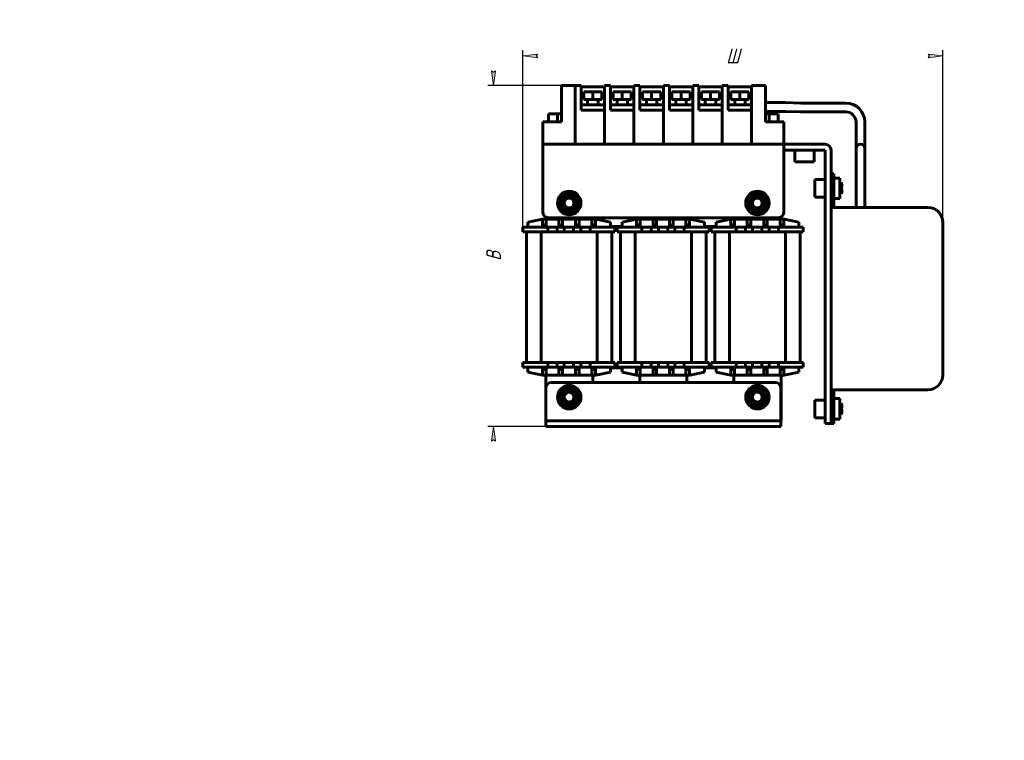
# Model space of a CAD drawing. Header units: millimetres. Extents: x 0 to 594, y 0 to 420.
# Tile 1 of 3: x 0 to 335, y 0 to 245. Entities that reach past the tile are written whole.
import ezdxf

# ---------------------------------------------------------------- set-up
doc = ezdxf.new("R2010")
doc.units = ezdxf.units.MM
doc.linetypes.add('K5LT_BASIC', pattern=[0])
doc.linetypes.add('K5LT_THIN', pattern=[0])
doc.layers.add('Системный слой', color=7, linetype='Continuous')
doc.styles.add('KDIMTEXTSTYLE', font='GOST_AU.SHX', dxfattribs={"width": 0.96, "oblique": 15, "height": 5})
doc.dimstyles.new('KDIMSTYLE (1.00)', dxfattribs={"dimtxt": 5, "dimasz": 1, "dimexe": 2, "dimexo": 0, "dimgap": 1, "dimtad": 1, "dimtxsty": 'KDIMTEXTSTYLE', "dimsah": 1, "dimcen": 0, "dimdle": 1, "dimadec": 0, "dimazin": 0, "dimtfac": 0.667, "dimtmove": 0, "dimatfit": 3, "dimfxl": 1, "dimtvp": 1, "dimtolj": 1, "dimtzin": 0, "dimarcsym": 0})

# ---------------------------------------------------------------- blocks, each defined once
blk = doc.blocks.new('U0')
at = {"layer": 'Системный слой', "color": 150, "linetype": 'K5LT_BASIC', "lineweight": 60, "true_color": 0x0080ff}
for p, q in [((275.82, 185.68), (275.82, 200.68)), ((275.82, 109.68), (275.82, 114.68))]:
    blk.add_line(p, q, dxfattribs=at)
blk = doc.blocks.new('U1')
at = {"layer": 'Системный слой', "color": 150, "linetype": 'K5LT_BASIC', "lineweight": 60, "true_color": 0x0080ff}
for start, end in [(130.46, 169.54), (70.46, 109.54), (10.46, 49.54), (190.46, 229.54), (310.46, 349.54), (250.46, 270), (280.8018, 289.54)]:
    blk.add_arc((186.82, 116.68), 3.18, start, end, dxfattribs=at)
blk = doc.blocks.new('U2')
at = {"layer": 'Системный слой', "color": 150, "linetype": 'K5LT_BASIC', "lineweight": 60, "true_color": 0x0080ff}
for start, end in [(270, 90.4484), (269.5516, 270)]:
    blk.add_arc((186.82, 116.68), 2, start, end, dxfattribs=at)
blk = doc.blocks.new('U3')
at = {"layer": 'Системный слой', "color": 150, "linetype": 'K5LT_BASIC', "lineweight": 60, "true_color": 0x0080ff}
for start, end in [(130.46, 169.54), (70.46, 109.54), (10.46, 49.54), (190.46, 229.54), (310.46, 349.54), (250.46, 270), (280.8018, 289.54)]:
    blk.add_arc((186.82, 182.68), 3.18, start, end, dxfattribs=at)
blk = doc.blocks.new('U4')
at = {"layer": 'Системный слой', "color": 150, "linetype": 'K5LT_BASIC', "lineweight": 60, "true_color": 0x0080ff}
for start, end in [(270, 90.4484), (269.5516, 270)]:
    blk.add_arc((186.82, 182.68), 2, start, end, dxfattribs=at)
blk = doc.blocks.new('U5')
at = {"layer": 'Системный слой', "color": 150, "linetype": 'K5LT_BASIC', "lineweight": 60, "true_color": 0x0080ff}
for start, end in [(130.46, 169.54), (70.46, 109.54), (10.46, 49.54), (190.46, 229.54), (310.46, 349.54), (250.46, 270), (280.8018, 289.54)]:
    blk.add_arc((250.82, 116.68), 3.18, start, end, dxfattribs=at)
blk = doc.blocks.new('U6')
at = {"layer": 'Системный слой', "color": 150, "linetype": 'K5LT_BASIC', "lineweight": 60, "true_color": 0x0080ff}
for start, end in [(270, 90.4484), (269.5516, 270)]:
    blk.add_arc((250.82, 116.68), 2, start, end, dxfattribs=at)
blk = doc.blocks.new('U7')
at = {"layer": 'Системный слой', "color": 150, "linetype": 'K5LT_BASIC', "lineweight": 60, "true_color": 0x0080ff}
for start, end in [(130.46, 169.54), (70.46, 109.54), (10.46, 49.54), (190.46, 229.54), (310.46, 349.54), (250.46, 270), (280.8018, 289.54)]:
    blk.add_arc((250.82, 182.68), 3.18, start, end, dxfattribs=at)
blk = doc.blocks.new('U8')
at = {"layer": 'Системный слой', "color": 150, "linetype": 'K5LT_BASIC', "lineweight": 60, "true_color": 0x0080ff}
for start, end in [(270, 90.4484), (269.5516, 270)]:
    blk.add_arc((250.82, 182.68), 2, start, end, dxfattribs=at)
blk = doc.blocks.new('U9')
at = {"layer": 'Системный слой', "color": 150, "linetype": 'K5LT_BASIC', "lineweight": 60, "true_color": 0x0080ff}
for p, q in [((258.82, 177.94), (258.82, 177.23)), ((258.82, 124.13), (258.82, 108.68))]:
    blk.add_line(p, q, dxfattribs=at)
blk = doc.blocks.new('U10')
at = {"layer": 'Системный слой', "color": 150, "linetype": 'K5LT_BASIC', "lineweight": 60, "true_color": 0x0080ff}
for p, q in [((242.82, 177.23), (242.82, 177.68)), ((242.82, 121.68), (242.82, 124.13))]:
    blk.add_line(p, q, dxfattribs=at)
blk = doc.blocks.new('U11')
at = {"layer": 'Системный слой', "color": 150, "linetype": 'K5LT_BASIC', "lineweight": 60, "true_color": 0x0080ff}
for p, q in [((210.82, 177.23), (210.82, 177.68)), ((210.82, 121.68), (210.82, 124.13))]:
    blk.add_line(p, q, dxfattribs=at)
blk = doc.blocks.new('U12')
at = {"layer": 'Системный слой', "color": 150, "linetype": 'K5LT_BASIC', "lineweight": 60, "true_color": 0x0080ff}
for p, q in [((226.82, 177.68), (226.82, 177.23)), ((226.82, 124.13), (226.82, 121.68))]:
    blk.add_line(p, q, dxfattribs=at)
blk = doc.blocks.new('U13')
at = {"layer": 'Системный слой', "color": 150, "linetype": 'K5LT_BASIC', "lineweight": 60, "true_color": 0x0080ff}
for p, q in [((194.82, 177.68), (194.82, 177.23)), ((194.82, 124.13), (194.82, 121.68))]:
    blk.add_line(p, q, dxfattribs=at)
blk = doc.blocks.new('U14')
at = {"layer": 'Системный слой', "color": 150, "linetype": 'K5LT_BASIC', "lineweight": 60, "true_color": 0x0080ff}
for p, q in [((178.82, 177.23), (178.82, 177.94)), ((178.82, 119.71), (178.82, 124.13))]:
    blk.add_line(p, q, dxfattribs=at)
blk = doc.blocks.new('U15')
at = {"layer": 'Системный слой', "color": 150, "linetype": 'K5LT_BASIC', "lineweight": 60, "true_color": 0x0080ff}
for p, q in [((179.55, 128.43), (182.72, 128.43)), ((185.15, 128.43), (188.33, 128.43)), ((190.76, 128.43), (193.93, 128.43))]:
    blk.add_line(p, q, dxfattribs=at)
blk = doc.blocks.new('U16')
at = {"layer": 'Системный слой', "color": 150, "linetype": 'K5LT_BASIC', "lineweight": 60, "true_color": 0x0080ff}
for p, q in [((179.55, 172.93), (182.72, 172.93)), ((185.15, 172.93), (188.33, 172.93)), ((190.76, 172.93), (193.93, 172.93))]:
    blk.add_line(p, q, dxfattribs=at)
blk = doc.blocks.new('U17')
at = {"layer": 'Системный слой', "color": 150, "linetype": 'K5LT_BASIC', "lineweight": 60, "true_color": 0x0080ff}
for p, q in [((243.55, 128.43), (246.72, 128.43)), ((249.15, 128.43), (252.33, 128.43)), ((254.76, 128.43), (257.93, 128.43))]:
    blk.add_line(p, q, dxfattribs=at)
blk = doc.blocks.new('U18')
at = {"layer": 'Системный слой', "color": 150, "linetype": 'K5LT_BASIC', "lineweight": 60, "true_color": 0x0080ff}
for p, q in [((243.55, 172.93), (246.72, 172.93)), ((249.15, 172.93), (252.33, 172.93)), ((254.76, 172.93), (257.93, 172.93))]:
    blk.add_line(p, q, dxfattribs=at)
blk = doc.blocks.new('U19')
at = {"layer": 'Системный слой', "color": 150, "linetype": 'K5LT_BASIC', "lineweight": 60, "true_color": 0x0080ff}
for p, q in [((211.55, 128.43), (214.72, 128.43)), ((217.15, 128.43), (220.33, 128.43)), ((222.76, 128.43), (225.93, 128.43))]:
    blk.add_line(p, q, dxfattribs=at)
blk = doc.blocks.new('U20')
at = {"layer": 'Системный слой', "color": 150, "linetype": 'K5LT_BASIC', "lineweight": 60, "true_color": 0x0080ff}
for p, q in [((211.55, 172.93), (214.72, 172.93)), ((217.15, 172.93), (220.33, 172.93)), ((222.76, 172.93), (225.93, 172.93))]:
    blk.add_line(p, q, dxfattribs=at)
blk = doc.blocks.new('U21')
at = {"layer": 'Системный слой', "color": 150, "linetype": 'K5LT_BASIC', "lineweight": 60, "true_color": 0x0080ff}
for p, q in [((257.98, 213.83), (257.91, 213.83)), ((258.04, 213.83), (257.98, 213.83)), ((258.1, 213.83), (258.04, 213.83))]:
    blk.add_line(p, q, dxfattribs=at)
blk = doc.blocks.new('KDIMARROW_01')
at = {"layer": 'Системный слой'}
blk.add_hatch(color=0, dxfattribs=at).paths.add_polyline_path([(-5, -0.66), (0, 0), (-5, 0.66), (-4.5, 0)])
at = {"layer": 'Системный слой', "color": 0, "linetype": 'K5LT_THIN', "lineweight": 18}
for p, q in [((-4.5, 0), (-5, 0.66)), ((-5, 0.66), (0, 0)), ((0, 0), (-5, -0.66)), ((-5, -0.66), (-4.5, 0)), ((0, 0), (-1, 0))]:
    blk.add_line(p, q, dxfattribs=at)

msp = doc.modelspace()

# ---------------------------------------------------------------- linework, layer by layer
at = {"layer": 'Системный слой', "color": 150, "linetype": 'K5LT_BASIC', "lineweight": 60, "true_color": 0x0080ff}
for p, q in [((184.139, 222.676), (188.816, 222.676)), ((184.139, 210.323), (184.139, 222.676)), ((188.816, 202.676), (188.816, 222.676)), ((190.875, 222.676), (188.816, 222.676)), ((188.816, 202.676), (188.816, 222.676)), ((190.875, 222.676), (190.875, 214.293)), ((190.875, 222.235), (198.816, 222.235)), ((198.816, 202.676), (198.816, 222.676)), ((200.875, 222.676), (198.816, 222.676)), ((200.875, 222.676), (200.875, 214.293)), ((200.875, 222.235), (208.816, 222.235)), ((208.816, 202.676), (208.816, 222.676)), ((210.875, 222.676), (208.816, 222.676)), ((210.875, 222.676), (210.875, 214.293)), ((210.875, 222.235), (218.816, 222.235)), ((218.816, 202.676), (218.816, 222.676)), ((220.875, 222.676), (218.816, 222.676)), ((220.875, 222.676), (220.875, 214.293)), ((220.875, 222.235), (228.816, 222.235)), ((230.875, 222.676), (228.816, 222.676)), ((228.816, 202.676), (228.816, 222.676)), ((230.875, 222.676), (230.875, 214.293)), ((230.875, 222.235), (238.816, 222.235)), ((240.875, 222.676), (238.816, 222.676)), ((238.816, 202.676), (238.816, 222.676)), ((240.875, 222.676), (240.875, 214.293)), ((240.875, 222.235), (248.817, 222.235)), ((248.817, 222.676), (253.493, 222.676)), ((248.817, 222.676), (248.817, 202.676)), ((253.493, 210.323), (253.493, 222.676)), ((191.758, 220.47), (194.846, 220.47)), ((191.758, 217.823), (191.758, 220.47)), ((191.758, 217.823), (194.846, 217.823)), ((193.081, 216.058), (193.081, 217.823)), ((194.846, 217.823), (194.846, 220.47)), ((194.846, 220.47), (197.934, 220.47)), ((194.846, 217.823), (197.934, 217.823)), ((196.611, 216.058), (196.611, 217.823)), ((197.934, 220.47), (197.934, 217.823)), ((201.758, 220.47), (204.846, 220.47)), ((201.758, 217.823), (201.758, 220.47)), ((201.758, 217.823), (204.846, 217.823)), ((203.081, 216.058), (203.081, 217.823)), ((204.846, 220.47), (207.934, 220.47)), ((204.846, 217.823), (204.846, 220.47)), ((204.846, 217.823), (207.934, 217.823)), ((206.611, 216.058), (206.611, 217.823)), ((207.934, 220.47), (207.934, 217.823)), ((211.758, 217.823), (211.758, 220.47)), ((211.758, 220.47), (214.846, 220.47)), ((211.758, 217.823), (214.846, 217.823)), ((213.081, 216.058), (213.081, 217.823)), ((214.846, 220.47), (217.934, 220.47)), ((214.846, 217.823), (214.846, 220.47)), ((214.846, 217.823), (217.934, 217.823)), ((216.611, 216.058), (216.611, 217.823)), ((217.934, 220.47), (217.934, 217.823)), ((221.758, 217.823), (221.758, 220.47)), ((221.758, 220.47), (224.846, 220.47)), ((221.758, 217.823), (224.846, 217.823)), ((223.081, 216.058), (223.081, 217.823)), ((224.846, 217.823), (224.846, 220.47)), ((224.846, 220.47), (227.934, 220.47)), ((224.846, 217.823), (227.934, 217.823)), ((226.611, 216.058), (226.611, 217.823)), ((227.934, 220.47), (227.934, 217.823)), ((231.758, 220.47), (234.846, 220.47)), ((231.758, 217.823), (231.758, 220.47)), ((231.758, 217.823), (234.846, 217.823)), ((233.081, 216.058), (233.081, 217.823)), ((234.846, 217.823), (234.846, 220.47)), ((234.846, 220.47), (237.934, 220.47)), ((234.846, 217.823), (237.934, 217.823)), ((236.611, 216.058), (236.611, 217.823)), ((237.934, 220.47), (237.934, 217.823)), ((241.758, 217.823), (241.758, 220.47)), ((241.758, 220.47), (244.846, 220.47)), ((241.758, 217.823), (244.846, 217.823)), ((243.081, 216.058), (243.081, 217.823)), ((244.846, 217.823), (244.846, 220.47)), ((244.846, 220.47), (247.934, 220.47)), ((244.846, 217.823), (247.934, 217.823)), ((246.611, 216.058), (246.611, 217.823)), ((247.934, 220.47), (247.934, 217.823)), ((190.875, 216.058), (198.816, 216.058)), ((190.875, 214.293), (198.817, 214.293)), ((198.817, 214.293), (198.817, 202.676)), ((200.875, 216.058), (208.816, 216.058)), ((200.875, 214.293), (208.817, 214.293)), ((208.817, 214.293), (208.817, 202.676)), ((210.875, 216.058), (218.816, 216.058)), ((210.875, 214.293), (218.817, 214.293)), ((218.817, 214.293), (218.817, 202.676)), ((220.875, 216.058), (228.816, 216.058)), ((220.875, 214.293), (228.817, 214.293)), ((228.817, 214.293), (228.817, 202.676)), ((230.875, 216.058), (238.816, 216.058)), ((230.875, 214.293), (238.817, 214.293)), ((238.817, 214.293), (238.817, 202.676)), ((240.875, 216.058), (248.817, 216.058)), ((240.875, 214.293), (248.817, 214.293)), ((248.817, 214.293), (248.817, 202.676)), ((253.493, 216.829), (259.7, 216.829)), ((260.374, 216.82), (265.539, 216.684)), ((260.374, 216.82), (260.374, 216.82)), ((265.539, 216.684), (265.539, 216.684)), ((266.134, 216.676), (280.817, 216.676)), ((179.728, 210.323), (179.728, 212.97)), ((179.728, 212.97), (182.816, 212.97)), ((182.816, 210.323), (182.816, 212.97)), ((182.816, 212.97), (184.139, 212.97)), ((253.493, 213.829), (259.7, 213.829)), ((253.493, 213.804), (265.733, 213.677)), ((253.493, 212.97), (254.817, 212.97)), ((254.817, 212.97), (257.906, 212.97)), ((254.817, 210.323), (254.817, 212.97)), ((257.906, 210.323), (257.906, 212.97)), ((258.1, 213.828), (265.692, 213.677)), ((258.1, 213.828), (258.1, 213.828)), ((258.1, 213.828), (265.692, 213.677)), ((260.295, 213.821), (265.46, 213.685)), ((265.46, 213.685), (265.46, 213.685)), ((265.7, 213.677), (265.692, 213.677)), ((265.692, 213.677), (265.692, 213.677)), ((265.7, 213.677), (265.692, 213.677)), ((265.891, 213.676), (265.92, 213.676)), ((265.92, 213.676), (266.134, 213.676)), ((266.134, 213.676), (280.817, 213.676)), ((177.816, 202.676), (177.816, 210.323)), ((177.816, 210.323), (184.139, 210.323)), ((179.728, 210.323), (182.816, 210.323)), ((182.816, 210.323), (184.139, 210.323)), ((253.493, 210.323), (254.817, 210.323)), ((253.493, 210.323), (254.067, 210.323)), ((259.817, 210.323), (253.493, 210.323)), ((254.817, 210.323), (257.906, 210.323)), ((259.817, 202.676), (259.817, 210.323)), ((284.317, 210.176), (284.317, 204.176)), ((287.317, 210.176), (287.317, 204.176)), ((188.816, 202.676), (177.816, 202.676)), ((177.817, 202.676), (177.817, 199.676)), ((188.816, 202.676), (188.816, 202.676)), ((188.816, 202.676), (198.817, 202.676)), ((198.816, 202.676), (208.817, 202.676)), ((208.816, 202.676), (218.817, 202.676)), ((218.816, 202.676), (228.817, 202.676)), ((228.816, 202.676), (238.817, 202.676)), ((238.816, 202.676), (248.817, 202.676)), ((248.817, 202.676), (259.817, 202.676)), ((273.817, 202.676), (259.817, 202.676)), ((259.817, 202.676), (259.817, 199.676)), ((284.317, 201.176), (284.317, 204.176)), ((284.317, 190.176), (284.317, 201.176)), ((287.317, 201.176), (287.317, 204.176)), ((287.317, 190.176), (287.317, 201.176)), ((177.817, 199.676), (177.817, 179.676)), ((259.817, 200.676), (273.817, 200.676)), ((259.817, 199.676), (259.817, 179.676)), ((263.567, 196.676), (263.567, 200.676)), ((270.067, 196.676), (270.067, 200.676)), ((273.817, 200.676), (273.817, 109.676)), ((270.067, 196.676), (263.567, 196.676)), ((276.817, 192.65), (275.817, 192.65)), ((276.817, 191.967), (276.817, 192.65)), ((276.817, 191.967), (276.817, 181.176)), ((278.858, 191.176), (276.817, 191.176)), ((278.858, 184.176), (278.858, 191.176)), ((270.317, 184.676), (270.317, 190.676)), ((270.317, 190.676), (273.817, 190.676)), ((279.349, 189.601), (279.357, 189.605)), ((279.529, 188.086), (279.349, 188.086)), ((279.349, 188.086), (279.529, 188.086)), ((284.317, 190.176), (284.317, 181.176)), ((287.317, 190.176), (287.317, 181.176)), ((185.085, 185.676), (183.353, 182.676)), ((186.817, 185.676), (185.085, 185.676)), ((188.549, 185.676), (186.817, 185.676)), ((190.281, 182.676), (188.549, 185.676)), ((249.085, 185.676), (247.353, 182.676)), ((250.817, 185.676), (249.085, 185.676)), ((252.549, 185.676), (250.817, 185.676)), ((254.281, 182.676), (252.549, 185.676)), ((270.317, 184.676), (273.817, 184.676)), ((275.817, 181.176), (275.817, 185.676)), ((278.858, 184.176), (276.817, 184.176)), ((279.349, 187.266), (279.529, 187.266)), ((279.349, 187.266), (279.529, 187.266)), ((279.349, 185.752), (279.357, 185.747)), ((183.353, 182.676), (185.085, 179.676)), ((188.549, 179.676), (190.281, 182.676)), ((247.353, 182.676), (249.085, 179.676)), ((252.549, 179.676), (254.281, 182.676)), ((275.817, 176.176), (275.817, 181.176)), ((276.817, 181.176), (275.817, 181.176)), ((308.817, 181.176), (276.817, 181.176)), ((179.817, 177.676), (257.817, 177.676)), ((185.085, 179.676), (188.549, 179.676)), ((186.817, 179.493), (186.817, 179.676)), ((187.413, 179.676), (187.413, 179.549)), ((249.085, 179.676), (252.549, 179.676)), ((250.817, 179.676), (250.817, 179.493)), ((251.413, 179.549), (251.413, 179.676)), ((176.101, 174.476), (171.101, 174.476)), ((171.101, 174.476), (171.101, 172.926)), ((172.783, 176.226), (177.748, 177.219)), ((172.783, 174.476), (172.783, 176.226)), ((178.74, 174.476), (176.101, 174.476)), ((178.964, 177.226), (177.748, 177.226)), ((177.748, 175.226), (177.748, 177.226)), ((177.748, 175.226), (177.748, 174.476)), ((178.964, 175.226), (177.748, 175.226)), ((179.551, 174.476), (178.74, 174.476)), ((178.964, 177.226), (178.964, 175.226)), ((178.964, 177.226), (183.332, 177.226)), ((178.964, 175.226), (178.964, 174.476)), ((179.551, 174.476), (179.551, 172.926)), ((180.551, 174.476), (179.551, 174.476)), ((181.724, 174.476), (180.551, 174.476)), ((182.724, 174.476), (181.724, 174.476)), ((182.724, 174.476), (182.724, 172.926)), ((183.534, 174.476), (182.724, 174.476)), ((184.547, 177.226), (183.332, 177.226)), ((183.332, 175.226), (183.332, 177.226)), ((183.332, 175.226), (183.332, 174.476)), ((184.547, 175.226), (183.332, 175.226)), ((184.345, 174.476), (183.534, 174.476)), ((185.155, 174.476), (184.345, 174.476)), ((184.547, 177.226), (184.547, 175.226)), ((184.547, 177.226), (188.936, 177.226)), ((184.547, 175.226), (184.547, 174.476)), ((185.155, 174.476), (185.155, 172.926)), ((186.155, 174.476), (185.155, 174.476)), ((187.328, 174.476), (186.155, 174.476)), ((188.328, 174.476), (187.328, 174.476)), ((188.328, 174.476), (188.328, 172.926)), ((189.138, 174.476), (188.328, 174.476)), ((188.936, 175.226), (188.936, 177.226)), ((190.151, 177.226), (188.936, 177.226)), ((188.936, 175.226), (188.936, 174.476)), ((190.151, 175.226), (188.936, 175.226)), ((189.949, 174.476), (189.138, 174.476)), ((190.759, 174.476), (189.949, 174.476)), ((190.151, 177.226), (194.519, 177.226)), ((190.151, 177.226), (190.151, 175.226)), ((190.151, 175.226), (190.151, 174.476)), ((190.759, 174.476), (190.759, 172.926)), ((191.759, 174.476), (190.759, 174.476)), ((192.932, 174.476), (191.759, 174.476)), ((193.932, 174.476), (192.932, 174.476)), ((194.743, 174.476), (193.932, 174.476)), ((193.932, 174.476), (193.932, 172.926)), ((195.735, 177.226), (194.519, 177.226)), ((194.519, 175.226), (194.519, 177.226)), ((194.519, 175.226), (194.519, 174.476)), ((195.735, 175.226), (194.519, 175.226)), ((197.382, 174.476), (194.743, 174.476)), ((195.735, 177.226), (195.85, 177.226)), ((195.735, 177.226), (195.735, 175.226)), ((195.735, 175.226), (195.735, 174.476)), ((195.85, 177.226), (200.85, 176.226)), ((202.382, 174.476), (197.382, 174.476)), ((200.85, 176.226), (200.85, 174.476)), ((200.85, 174.676), (204.783, 174.676)), ((202.382, 174.476), (202.382, 172.926)), ((203.101, 174.476), (203.101, 172.926)), ((208.101, 174.476), (203.101, 174.476)), ((204.783, 176.226), (209.748, 177.219)), ((204.783, 174.476), (204.783, 176.226)), ((210.74, 174.476), (208.101, 174.476)), ((210.964, 177.226), (209.748, 177.226)), ((209.748, 175.226), (209.748, 177.226)), ((210.964, 175.226), (209.748, 175.226)), ((209.748, 175.226), (209.748, 174.476)), ((211.551, 174.476), (210.74, 174.476)), ((210.964, 177.226), (215.332, 177.226)), ((210.964, 177.226), (210.964, 175.226)), ((210.964, 175.226), (210.964, 174.476)), ((211.551, 174.476), (211.551, 172.926)), ((212.551, 174.476), (211.551, 174.476)), ((213.724, 174.476), (212.551, 174.476)), ((214.724, 174.476), (213.724, 174.476)), ((215.534, 174.476), (214.724, 174.476)), ((214.724, 174.476), (214.724, 172.926)), ((215.332, 175.226), (215.332, 177.226)), ((216.547, 177.226), (215.332, 177.226)), ((215.332, 175.226), (215.332, 174.476)), ((216.547, 175.226), (215.332, 175.226)), ((216.345, 174.476), (215.534, 174.476)), ((217.155, 174.476), (216.345, 174.476)), ((216.547, 177.226), (220.936, 177.226)), ((216.547, 177.226), (216.547, 175.226)), ((216.547, 175.226), (216.547, 174.476)), ((218.155, 174.476), (217.155, 174.476)), ((217.155, 174.476), (217.155, 172.926)), ((219.328, 174.476), (218.155, 174.476)), ((220.328, 174.476), (219.328, 174.476)), ((220.328, 174.476), (220.328, 172.926)), ((221.138, 174.476), (220.328, 174.476)), ((222.151, 177.226), (220.936, 177.226)), ((220.936, 175.226), (220.936, 177.226)), ((220.936, 175.226), (220.936, 174.476)), ((222.151, 175.226), (220.936, 175.226)), ((221.949, 174.476), (221.138, 174.476)), ((222.759, 174.476), (221.949, 174.476)), ((222.151, 177.226), (226.519, 177.226)), ((222.151, 177.226), (222.151, 175.226)), ((222.151, 175.226), (222.151, 174.476)), ((222.759, 174.476), (222.759, 172.926)), ((223.759, 174.476), (222.759, 174.476)), ((224.932, 174.476), (223.759, 174.476)), ((225.932, 174.476), (224.932, 174.476)), ((225.932, 174.476), (225.932, 172.926)), ((226.743, 174.476), (225.932, 174.476)), ((226.519, 175.226), (226.519, 177.226)), ((227.735, 177.226), (226.519, 177.226)), ((227.735, 175.226), (226.519, 175.226)), ((226.519, 175.226), (226.519, 174.476)), ((229.382, 174.476), (226.743, 174.476)), ((227.735, 177.226), (227.735, 175.226)), ((227.735, 177.226), (227.85, 177.226)), ((227.735, 175.226), (227.735, 174.476)), ((227.85, 177.226), (232.85, 176.226)), ((234.382, 174.476), (229.382, 174.476)), ((232.85, 176.226), (232.85, 174.476)), ((232.85, 174.676), (236.783, 174.676)), ((234.382, 174.476), (234.382, 172.926)), ((235.101, 174.476), (240.101, 174.476)), ((235.101, 174.476), (235.101, 172.926)), ((236.783, 176.226), (241.748, 177.219)), ((236.783, 174.476), (236.783, 176.226)), ((240.101, 174.476), (242.74, 174.476)), ((241.748, 175.226), (241.748, 177.226)), ((242.964, 177.226), (241.748, 177.226)), ((242.964, 175.226), (241.748, 175.226)), ((241.748, 175.226), (241.748, 174.476)), ((242.74, 174.476), (243.551, 174.476)), ((242.964, 177.226), (242.964, 175.226)), ((242.964, 177.226), (247.332, 177.226)), ((242.964, 175.226), (242.964, 174.476)), ((243.551, 174.476), (243.551, 172.926)), ((243.551, 174.476), (244.551, 174.476)), ((244.551, 174.476), (245.724, 174.476)), ((245.724, 174.476), (246.724, 174.476)), ((246.724, 174.476), (246.724, 172.926)), ((246.724, 174.476), (247.534, 174.476)), ((247.332, 175.226), (247.332, 177.226)), ((248.547, 177.226), (247.332, 177.226)), ((248.547, 175.226), (247.332, 175.226)), ((247.332, 175.226), (247.332, 174.476)), ((247.534, 174.476), (248.345, 174.476)), ((248.345, 174.476), (249.155, 174.476)), ((248.547, 177.226), (248.547, 175.226)), ((248.547, 177.226), (252.936, 177.226)), ((248.547, 175.226), (248.547, 174.476)), ((249.155, 174.476), (249.155, 172.926)), ((249.155, 174.476), (250.155, 174.476)), ((250.155, 174.476), (251.328, 174.476)), ((251.328, 174.476), (252.328, 174.476)), ((252.328, 174.476), (253.138, 174.476)), ((252.328, 174.476), (252.328, 172.926)), ((254.151, 177.226), (252.936, 177.226)), ((252.936, 175.226), (252.936, 177.226)), ((252.936, 175.226), (252.936, 174.476)), ((254.151, 175.226), (252.936, 175.226)), ((253.138, 174.476), (253.949, 174.476)), ((253.949, 174.476), (254.759, 174.476)), ((254.151, 177.226), (254.151, 175.226)), ((254.151, 177.226), (258.519, 177.226)), ((254.151, 175.226), (254.151, 174.476)), ((254.759, 174.476), (254.759, 172.926)), ((254.759, 174.476), (255.759, 174.476)), ((255.759, 174.476), (256.932, 174.476)), ((256.932, 174.476), (257.932, 174.476)), ((257.932, 174.476), (258.743, 174.476)), ((257.932, 174.476), (257.932, 172.926)), ((258.519, 175.226), (258.519, 177.226)), ((259.735, 177.226), (258.519, 177.226)), ((258.519, 175.226), (258.519, 174.476)), ((259.735, 175.226), (258.519, 175.226)), ((258.743, 174.476), (261.382, 174.476)), ((259.735, 177.226), (259.735, 175.226)), ((259.735, 177.226), (259.85, 177.226)), ((259.735, 175.226), (259.735, 174.476)), ((259.85, 177.226), (264.85, 176.226)), ((261.382, 174.476), (266.382, 174.476)), ((264.85, 176.226), (264.85, 174.476)), ((266.382, 174.476), (266.382, 172.926)), ((275.817, 124.176), (275.817, 176.176)), ((313.817, 124.176), (313.817, 176.176)), ((171.101, 172.926), (176.101, 172.926)), ((172.292, 128.426), (172.292, 172.926)), ((176.101, 172.926), (178.74, 172.926)), ((177.294, 172.926), (177.294, 128.426)), ((178.74, 172.926), (179.551, 172.926)), ((182.724, 172.926), (183.534, 172.926)), ((183.534, 172.926), (184.345, 172.926)), ((184.345, 172.926), (185.155, 172.926)), ((188.328, 172.926), (189.138, 172.926)), ((189.138, 172.926), (189.949, 172.926)), ((189.949, 172.926), (190.759, 172.926)), ((193.932, 172.926), (194.743, 172.926)), ((194.743, 172.926), (197.382, 172.926)), ((196.339, 128.426), (196.339, 172.926)), ((197.382, 172.926), (202.382, 172.926)), ((201.341, 128.426), (201.341, 172.926)), ((203.101, 172.926), (208.101, 172.926)), ((204.292, 128.426), (204.292, 172.926)), ((208.101, 172.926), (210.74, 172.926)), ((209.294, 172.926), (209.294, 128.426)), ((210.74, 172.926), (211.551, 172.926)), ((214.724, 172.926), (215.534, 172.926)), ((215.534, 172.926), (216.345, 172.926)), ((216.345, 172.926), (217.155, 172.926)), ((220.328, 172.926), (221.138, 172.926)), ((221.138, 172.926), (221.949, 172.926)), ((221.949, 172.926), (222.759, 172.926)), ((225.932, 172.926), (226.743, 172.926)), ((226.743, 172.926), (229.382, 172.926)), ((228.339, 128.426), (228.339, 172.926)), ((229.382, 172.926), (234.382, 172.926)), ((233.341, 128.426), (233.341, 172.926)), ((235.101, 172.926), (240.101, 172.926)), ((236.292, 128.426), (236.292, 172.926)), ((240.101, 172.926), (242.74, 172.926)), ((241.294, 172.926), (241.294, 128.426)), ((242.74, 172.926), (243.551, 172.926)), ((246.724, 172.926), (247.534, 172.926)), ((247.534, 172.926), (248.345, 172.926)), ((248.345, 172.926), (249.155, 172.926)), ((252.328, 172.926), (253.138, 172.926)), ((253.138, 172.926), (253.949, 172.926)), ((253.949, 172.926), (254.759, 172.926)), ((257.932, 172.926), (258.743, 172.926)), ((258.743, 172.926), (261.382, 172.926)), ((260.339, 128.426), (260.339, 172.926)), ((261.382, 172.926), (266.382, 172.926)), ((265.341, 128.426), (265.341, 172.926)), ((176.101, 128.426), (171.101, 128.426)), ((171.101, 126.876), (171.101, 128.426)), ((178.74, 128.426), (176.101, 128.426)), ((179.551, 128.426), (178.74, 128.426)), ((179.551, 126.876), (179.551, 128.426)), ((182.724, 126.876), (182.724, 128.426)), ((183.534, 128.426), (182.724, 128.426)), ((184.345, 128.426), (183.534, 128.426)), ((185.155, 128.426), (184.345, 128.426)), ((185.155, 126.876), (185.155, 128.426)), ((188.328, 126.876), (188.328, 128.426)), ((189.138, 128.426), (188.328, 128.426)), ((189.949, 128.426), (189.138, 128.426)), ((190.759, 128.426), (189.949, 128.426)), ((190.759, 126.876), (190.759, 128.426)), ((194.743, 128.426), (193.932, 128.426)), ((193.932, 126.876), (193.932, 128.426)), ((197.382, 128.426), (194.743, 128.426)), ((202.382, 128.426), (197.382, 128.426)), ((202.382, 126.876), (202.382, 128.426)), ((203.101, 126.876), (203.101, 128.426)), ((208.101, 128.426), (203.101, 128.426)), ((210.74, 128.426), (208.101, 128.426)), ((211.551, 128.426), (210.74, 128.426)), ((211.551, 126.876), (211.551, 128.426)), ((214.724, 126.876), (214.724, 128.426)), ((215.534, 128.426), (214.724, 128.426)), ((216.345, 128.426), (215.534, 128.426)), ((217.155, 128.426), (216.345, 128.426)), ((217.155, 126.876), (217.155, 128.426)), ((220.328, 126.876), (220.328, 128.426)), ((221.138, 128.426), (220.328, 128.426)), ((221.949, 128.426), (221.138, 128.426)), ((222.759, 128.426), (221.949, 128.426)), ((222.759, 126.876), (222.759, 128.426)), ((226.743, 128.426), (225.932, 128.426)), ((225.932, 126.876), (225.932, 128.426)), ((229.382, 128.426), (226.743, 128.426)), ((234.382, 128.426), (229.382, 128.426)), ((234.382, 126.876), (234.382, 128.426)), ((235.101, 126.876), (235.101, 128.426)), ((240.101, 128.426), (235.101, 128.426)), ((242.74, 128.426), (240.101, 128.426)), ((243.551, 128.426), (242.74, 128.426)), ((243.551, 126.876), (243.551, 128.426)), ((247.534, 128.426), (246.724, 128.426)), ((246.724, 126.876), (246.724, 128.426)), ((248.345, 128.426), (247.534, 128.426)), ((249.155, 128.426), (248.345, 128.426)), ((249.155, 126.876), (249.155, 128.426)), ((252.328, 126.876), (252.328, 128.426)), ((253.138, 128.426), (252.328, 128.426)), ((253.949, 128.426), (253.138, 128.426)), ((254.759, 128.426), (253.949, 128.426)), ((254.759, 126.876), (254.759, 128.426)), ((258.743, 128.426), (257.932, 128.426)), ((257.932, 126.876), (257.932, 128.426)), ((261.382, 128.426), (258.743, 128.426)), ((266.382, 128.426), (261.382, 128.426)), ((266.382, 126.876), (266.382, 128.426)), ((171.101, 126.876), (176.101, 126.876)), ((172.783, 125.126), (172.783, 126.876)), ((177.748, 124.133), (172.783, 125.126)), ((176.101, 126.876), (178.74, 126.876)), ((177.748, 126.126), (177.748, 126.876)), ((177.748, 126.126), (178.964, 126.126)), ((177.748, 124.126), (177.748, 126.126)), ((177.748, 124.126), (178.964, 124.126)), ((178.74, 126.876), (179.551, 126.876)), ((178.964, 126.126), (178.964, 126.876)), ((178.964, 126.126), (178.964, 124.126)), ((183.332, 124.126), (178.964, 124.126)), ((179.551, 126.876), (180.551, 126.876)), ((180.551, 126.876), (181.724, 126.876)), ((181.724, 126.876), (182.724, 126.876)), ((182.724, 126.876), (183.534, 126.876)), ((183.332, 126.126), (183.332, 126.876)), ((183.332, 124.126), (183.332, 126.126)), ((183.332, 126.126), (184.547, 126.126)), ((183.332, 124.126), (184.547, 124.126)), ((183.534, 126.876), (184.345, 126.876)), ((184.345, 126.876), (185.155, 126.876)), ((184.547, 126.126), (184.547, 126.876)), ((184.547, 126.126), (184.547, 124.126)), ((188.936, 124.126), (184.547, 124.126)), ((185.155, 126.876), (186.155, 126.876)), ((186.155, 126.876), (187.328, 126.876)), ((187.328, 126.876), (188.328, 126.876)), ((188.328, 126.876), (189.138, 126.876)), ((188.936, 126.126), (188.936, 126.876)), ((188.936, 124.126), (188.936, 126.126)), ((188.936, 126.126), (190.151, 126.126)), ((188.936, 124.126), (190.151, 124.126)), ((189.138, 126.876), (189.949, 126.876)), ((189.949, 126.876), (190.759, 126.876)), ((190.151, 126.126), (190.151, 126.876)), ((190.151, 126.126), (190.151, 124.126)), ((194.519, 124.126), (190.151, 124.126)), ((190.759, 126.876), (191.759, 126.876)), ((191.759, 126.876), (192.932, 126.876)), ((192.932, 126.876), (193.932, 126.876)), ((193.932, 126.876), (194.743, 126.876)), ((194.519, 126.126), (194.519, 126.876)), ((194.519, 126.126), (195.735, 126.126)), ((194.519, 124.126), (194.519, 126.126)), ((194.519, 124.126), (195.735, 124.126)), ((194.743, 126.876), (197.382, 126.876)), ((195.735, 126.126), (195.735, 126.876)), ((195.735, 126.126), (195.735, 124.126)), ((195.735, 124.126), (195.85, 124.126)), ((200.85, 125.126), (195.85, 124.126)), ((197.382, 126.876), (202.382, 126.876)), ((200.85, 126.876), (200.85, 125.126)), ((204.783, 126.676), (200.85, 126.676)), ((208.101, 126.876), (203.101, 126.876)), ((204.783, 125.126), (204.783, 126.876)), ((209.748, 124.133), (204.783, 125.126)), ((210.74, 126.876), (208.101, 126.876)), ((209.748, 126.126), (209.748, 126.876)), ((209.748, 126.126), (210.964, 126.126)), ((209.748, 124.126), (209.748, 126.126)), ((209.748, 124.126), (210.964, 124.126)), ((211.551, 126.876), (210.74, 126.876)), ((210.964, 126.126), (210.964, 126.876)), ((210.964, 126.126), (210.964, 124.126)), ((215.332, 124.126), (210.964, 124.126)), ((212.551, 126.876), (211.551, 126.876)), ((213.724, 126.876), (212.551, 126.876)), ((214.724, 126.876), (213.724, 126.876)), ((215.534, 126.876), (214.724, 126.876)), ((215.332, 126.126), (215.332, 126.876)), ((215.332, 126.126), (216.547, 126.126)), ((215.332, 124.126), (215.332, 126.126)), ((215.332, 124.126), (216.547, 124.126)), ((216.345, 126.876), (215.534, 126.876)), ((217.155, 126.876), (216.345, 126.876)), ((216.547, 126.126), (216.547, 126.876)), ((216.547, 126.126), (216.547, 124.126)), ((220.936, 124.126), (216.547, 124.126)), ((218.155, 126.876), (217.155, 126.876)), ((219.328, 126.876), (218.155, 126.876)), ((220.328, 126.876), (219.328, 126.876)), ((221.138, 126.876), (220.328, 126.876)), ((220.936, 126.126), (220.936, 126.876)), ((220.936, 126.126), (222.151, 126.126)), ((220.936, 124.126), (220.936, 126.126)), ((220.936, 124.126), (222.151, 124.126)), ((221.949, 126.876), (221.138, 126.876)), ((222.759, 126.876), (221.949, 126.876)), ((222.151, 126.126), (222.151, 126.876)), ((222.151, 126.126), (222.151, 124.126)), ((226.519, 124.126), (222.151, 124.126)), ((223.759, 126.876), (222.759, 126.876)), ((224.932, 126.876), (223.759, 126.876)), ((225.932, 126.876), (224.932, 126.876)), ((226.743, 126.876), (225.932, 126.876)), ((226.519, 126.126), (226.519, 126.876)), ((226.519, 124.126), (226.519, 126.126)), ((226.519, 126.126), (227.735, 126.126)), ((226.519, 124.126), (227.735, 124.126)), ((229.382, 126.876), (226.743, 126.876)), ((227.735, 126.126), (227.735, 126.876)), ((227.735, 126.126), (227.735, 124.126)), ((227.735, 124.126), (227.85, 124.126)), ((232.85, 125.126), (227.85, 124.126)), ((234.382, 126.876), (229.382, 126.876)), ((232.85, 126.876), (232.85, 125.126)), ((236.783, 126.676), (232.85, 126.676)), ((235.101, 126.876), (240.101, 126.876)), ((236.783, 125.126), (236.783, 126.876)), ((241.748, 124.133), (236.783, 125.126)), ((240.101, 126.876), (242.74, 126.876)), ((241.748, 126.126), (241.748, 126.876)), ((241.748, 124.126), (241.748, 126.126)), ((241.748, 126.126), (242.964, 126.126)), ((241.748, 124.126), (242.964, 124.126)), ((242.74, 126.876), (243.551, 126.876)), ((242.964, 126.126), (242.964, 126.876)), ((242.964, 126.126), (242.964, 124.126)), ((247.332, 124.126), (242.964, 124.126)), ((243.551, 126.876), (244.551, 126.876)), ((244.551, 126.876), (245.724, 126.876)), ((245.724, 126.876), (246.724, 126.876)), ((246.724, 126.876), (247.534, 126.876)), ((247.332, 126.126), (247.332, 126.876)), ((247.332, 124.126), (247.332, 126.126)), ((247.332, 126.126), (248.547, 126.126)), ((247.332, 124.126), (248.547, 124.126)), ((247.534, 126.876), (248.345, 126.876)), ((248.345, 126.876), (249.155, 126.876)), ((248.547, 126.126), (248.547, 126.876)), ((248.547, 126.126), (248.547, 124.126)), ((252.936, 124.126), (248.547, 124.126)), ((249.155, 126.876), (250.155, 126.876)), ((250.155, 126.876), (251.328, 126.876)), ((251.328, 126.876), (252.328, 126.876)), ((252.328, 126.876), (253.138, 126.876)), ((252.936, 126.126), (252.936, 126.876)), ((252.936, 124.126), (252.936, 126.126)), ((252.936, 126.126), (254.151, 126.126)), ((252.936, 124.126), (254.151, 124.126)), ((253.138, 126.876), (253.949, 126.876)), ((253.949, 126.876), (254.759, 126.876)), ((254.151, 126.126), (254.151, 126.876)), ((254.151, 126.126), (254.151, 124.126)), ((258.519, 124.126), (254.151, 124.126)), ((254.759, 126.876), (255.759, 126.876)), ((255.759, 126.876), (256.932, 126.876)), ((256.932, 126.876), (257.932, 126.876)), ((257.932, 126.876), (258.743, 126.876)), ((258.519, 126.126), (258.519, 126.876)), ((258.519, 124.126), (258.519, 126.126)), ((258.519, 126.126), (259.735, 126.126)), ((258.519, 124.126), (259.735, 124.126)), ((258.743, 126.876), (261.382, 126.876)), ((259.735, 126.126), (259.735, 126.876)), ((259.735, 126.126), (259.735, 124.126)), ((259.735, 124.126), (259.85, 124.126)), ((264.85, 125.126), (259.85, 124.126)), ((261.382, 126.876), (266.382, 126.876)), ((264.85, 126.876), (264.85, 125.126)), ((275.817, 119.176), (275.817, 124.176)), ((256.817, 121.676), (180.817, 121.676)), ((178.817, 119.676), (178.817, 109.676)), ((185.085, 119.676), (183.353, 116.676)), ((186.817, 119.676), (185.085, 119.676)), ((188.549, 119.676), (186.817, 119.676)), ((190.281, 116.676), (188.549, 119.676)), ((249.085, 119.676), (247.353, 116.676)), ((250.817, 119.676), (249.085, 119.676)), ((252.549, 119.676), (250.817, 119.676)), ((254.281, 116.676), (252.549, 119.676)), ((258.817, 119.676), (258.817, 109.676)), ((275.817, 114.676), (275.817, 119.176)), ((275.817, 119.176), (276.817, 119.176)), ((276.817, 119.176), (308.817, 119.176)), ((276.817, 119.176), (276.817, 108.385)), ((183.353, 116.676), (185.085, 113.676)), ((188.549, 113.676), (190.281, 116.676)), ((247.353, 116.676), (249.085, 113.676)), ((252.549, 113.676), (254.281, 116.676)), ((270.317, 109.676), (270.317, 115.676)), ((270.317, 115.676), (273.817, 115.676)), ((278.858, 116.176), (276.817, 116.176)), ((278.858, 109.176), (278.858, 116.176)), ((279.349, 114.601), (279.357, 114.605)), ((185.085, 113.676), (188.549, 113.676)), ((186.817, 113.493), (186.817, 113.676)), ((187.413, 113.676), (187.413, 113.549)), ((249.085, 113.676), (252.549, 113.676)), ((250.817, 113.676), (250.817, 113.493)), ((251.413, 113.549), (251.413, 113.676)), ((279.529, 113.086), (279.349, 113.086)), ((279.349, 113.086), (279.529, 113.086)), ((279.349, 112.266), (279.529, 112.266)), ((279.349, 112.266), (279.529, 112.266)), ((279.349, 110.752), (279.357, 110.747)), ((178.817, 109.676), (178.817, 108.676)), ((178.817, 108.676), (180.817, 108.676)), ((178.817, 108.676), (178.817, 106.676)), ((180.817, 108.676), (256.817, 108.676)), ((256.817, 108.676), (258.817, 108.676)), ((258.817, 108.676), (258.817, 109.676)), ((258.817, 108.676), (258.817, 106.676)), ((258.817, 108.676), (258.817, 108.676)), ((270.317, 109.676), (273.817, 109.676)), ((273.817, 107.676), (273.817, 109.676)), ((275.817, 107.676), (273.817, 107.676)), ((275.817, 109.676), (275.817, 107.676)), ((276.817, 107.703), (275.817, 107.703)), ((278.858, 109.176), (276.817, 109.176)), ((276.817, 107.703), (276.817, 108.385)), ((178.817, 106.676), (180.817, 106.676)), ((180.817, 106.676), (256.817, 106.676)), ((256.817, 106.676), (258.817, 106.676))]:
    msp.add_line(p, q, dxfattribs=at)
for centre, radius in [((186.817, 182.676), 4), ((186.817, 182.676), 2.875), ((186.785, 182.676), 1.654), ((250.817, 182.676), 4), ((250.817, 182.676), 2.875), ((250.785, 182.676), 1.654), ((186.817, 116.676), 4), ((250.817, 116.676), 4), ((186.817, 116.676), 2.875), ((186.785, 116.676), 1.654), ((250.817, 116.676), 2.875), ((250.785, 116.676), 1.654)]:
    msp.add_circle(centre, radius, dxfattribs=at)
for centre, radius, start, end in [((280.817, 210.176), 6.5, 0, 90), ((280.817, 210.176), 3.5, 0, 90), ((273.817, 200.676), 2, 0, 90), ((285.817, 201.176), 1.5, 0, 180), ((270.567, 187.676), 8.991, 4.52941, 12.35892), ((186.785, 182.676), 2, 90, 270), ((186.785, 182.676), 2, 270, 90), ((250.785, 182.676), 2, 90, 270), ((250.785, 182.676), 2, 270, 90), ((270.567, 187.676), 8.991, 347.64108, 355.47059), ((308.817, 176.176), 5, 0, 90), ((179.817, 179.676), 2, 180, 270), ((186.817, 182.676), 3.183, 270, 280.8018), ((250.817, 182.676), 3.183, 270, 280.8018), ((257.817, 179.676), 2, 270, 0), ((308.817, 124.176), 5, 270, 0), ((180.817, 119.676), 2, 90, 180), ((256.817, 119.676), 2, 0, 90), ((186.785, 116.676), 2, 90, 270), ((186.785, 116.676), 2, 270, 90), ((250.785, 116.676), 2, 90, 270), ((250.785, 116.676), 2, 270, 90), ((270.567, 112.676), 8.991, 4.52941, 12.35892), ((186.817, 116.676), 3.183, 270, 280.8018), ((250.817, 116.676), 3.183, 270, 280.8018), ((270.567, 112.676), 8.991, 347.64108, 355.47059)]:
    msp.add_arc(centre, radius, start, end, dxfattribs=at)
msp.add_ellipse((260.335, 215.321), major_axis=(-0.04, -1.499), ratio=0.0577941, start_param=0, end_param=0.0007622, dxfattribs=at)
for points, knots in [([(260.374, 216.82), (260.353, 216.821), (260.332, 216.821), (260.276, 216.823), (260.241, 216.823), (260.161, 216.825), (260.116, 216.826), (260.026, 216.827), (259.981, 216.828), (259.891, 216.828), (259.846, 216.829), (259.767, 216.829), (259.733, 216.829), (259.7, 216.829)], [0, 0, 0, 0, 1.1237416, 1.1237416, 2.9966443, 2.9966443, 5.3966443, 5.3966443, 7.7966443, 7.7966443, 10.1966443, 10.1966443, 12, 12, 12, 12]), ([(266.134, 216.676), (266.116, 216.676), (266.097, 216.676), (266.048, 216.676), (266.017, 216.677), (265.946, 216.677), (265.906, 216.677), (265.827, 216.678), (265.787, 216.679), (265.708, 216.68), (265.668, 216.681), (265.598, 216.683), (265.569, 216.683), (265.539, 216.684)], [0, 0, 0, 0, 1.1236975, 1.1236975, 2.9965267, 2.9965267, 5.3965267, 5.3965267, 7.7965267, 7.7965267, 10.1965267, 10.1965267, 12, 12, 12, 12]), ([(260.295, 213.821), (260.277, 213.822), (260.258, 213.822), (260.208, 213.823), (260.177, 213.824), (260.107, 213.825), (260.067, 213.826), (259.988, 213.827), (259.948, 213.828), (259.869, 213.828), (259.829, 213.829), (259.759, 213.829), (259.729, 213.829), (259.7, 213.829)], [0, 0, 0, 0, 1.1235966, 1.1235966, 2.9962577, 2.9962577, 5.3962575, 5.3962575, 7.7962572, 7.7962572, 10.196257, 10.196257, 11.9999988, 11.9999988, 11.9999988, 11.9999988]), ([(266.134, 213.676), (266.113, 213.676), (266.092, 213.676), (266.036, 213.676), (266.001, 213.677), (265.951, 213.677), (265.935, 213.677), (265.89, 213.677), (265.861, 213.678), (265.788, 213.679), (265.745, 213.679), (265.7, 213.68), (265.698, 213.68), (265.695, 213.68), (265.695, 213.68), (265.65, 213.681), (265.606, 213.682), (265.527, 213.683), (265.494, 213.684), (265.46, 213.685)], [0, 0, 0, 0, 1.1236195, 1.1236195, 2.9963186, 2.9963186, 3.8081965, 3.8081965, 5.3963186, 5.3963186, 7.6932374, 7.6932374, 7.7963186, 7.7963186, 7.8232255, 7.8232255, 10.1963186, 10.1963186, 12, 12, 12, 12]), ([(265.92, 213.676), (265.905, 213.676), (265.891, 213.676), (265.861, 213.676), (265.847, 213.676), (265.817, 213.676), (265.803, 213.676), (265.773, 213.677), (265.759, 213.677), (265.729, 213.677), (265.715, 213.677), (265.7, 213.677)], [0, 0, 0, 0, 1.9999926, 1.9999926, 3.9999877, 3.9999877, 5.9999825, 5.9999825, 7.9999824, 7.9999824, 9.9999992, 9.9999992, 9.9999992, 9.9999992]), ([(265.891, 213.676), (265.879, 213.676), (265.866, 213.676), (265.842, 213.676), (265.829, 213.676), (265.805, 213.676), (265.793, 213.676), (265.768, 213.677), (265.756, 213.677), (265.739, 213.677), (265.734, 213.677), (265.73, 213.677)], [0, 0, 0, 0, 1.9999948, 1.9999948, 3.9999914, 3.9999914, 5.9999877, 5.9999877, 7.9999876, 7.9999876, 8.7472181, 8.7472181, 8.7472181, 8.7472181]), ([(279.349, 188.086), (279.352, 188.018), (279.354, 187.95), (279.357, 187.813), (279.357, 187.745), (279.357, 187.608), (279.357, 187.54), (279.354, 187.403), (279.352, 187.335), (279.349, 187.266)], [0, 0, 0, 0, 1.0002837, 1.0002837, 1.999996, 1.999996, 2.9997163, 2.9997163, 4, 4, 4, 4]), ([(279.349, 187.266), (279.352, 187.335), (279.354, 187.403), (279.357, 187.54), (279.357, 187.608), (279.357, 187.745), (279.357, 187.813), (279.354, 187.95), (279.352, 188.018), (279.349, 188.086)], [0, 0, 0, 0, 1.0002837, 1.0002837, 2.000004, 2.000004, 2.9997163, 2.9997163, 4, 4, 4, 4]), ([(279.529, 188.086), (279.535, 188.086), (279.539, 188.119), (279.539, 188.229), (279.535, 188.307), (279.529, 188.386)], [0, 0, 0, 0, 0.5, 0.5, 1, 1, 1, 1]), ([(279.529, 188.386), (279.535, 188.307), (279.539, 188.23), (279.539, 188.119), (279.535, 188.086), (279.529, 188.086)], [0, 0, 0, 0, 0.5, 0.5, 1, 1, 1, 1]), ([(279.529, 186.966), (279.531, 186.992), (279.535, 187.042), (279.538, 187.116), (279.539, 187.166), (279.539, 187.209), (279.538, 187.234), (279.534, 187.259), (279.532, 187.266), (279.529, 187.266)], [0, 0, 0, 0, 1.6016278, 3.2057826, 5.0024126, 5.6086652, 7.226702, 8.0297456, 10, 10, 10, 10]), ([(279.529, 187.266), (279.531, 187.266), (279.534, 187.261), (279.537, 187.242), (279.539, 187.216), (279.539, 187.175), (279.538, 187.125), (279.535, 187.054), (279.532, 186.997), (279.529, 186.966)], [0, 0, 0, 0, 1.6016278, 2.4039119, 4.0062451, 5.0024126, 6.415805, 8.0297456, 10, 10, 10, 10]), ([(279.349, 113.086), (279.352, 113.018), (279.354, 112.95), (279.357, 112.813), (279.357, 112.745), (279.357, 112.608), (279.357, 112.54), (279.354, 112.403), (279.352, 112.335), (279.349, 112.266)], [0, 0, 0, 0, 1.0002837, 1.0002837, 1.999996, 1.999996, 2.9997163, 2.9997163, 4, 4, 4, 4]), ([(279.349, 112.266), (279.352, 112.335), (279.354, 112.403), (279.357, 112.54), (279.357, 112.608), (279.357, 112.745), (279.357, 112.813), (279.354, 112.95), (279.352, 113.018), (279.349, 113.086)], [0, 0, 0, 0, 1.0002837, 1.0002837, 2.000004, 2.000004, 2.9997163, 2.9997163, 4, 4, 4, 4]), ([(279.529, 113.086), (279.535, 113.086), (279.539, 113.119), (279.539, 113.229), (279.535, 113.307), (279.529, 113.386)], [0, 0, 0, 0, 0.5, 0.5, 1, 1, 1, 1]), ([(279.529, 113.386), (279.535, 113.307), (279.539, 113.23), (279.539, 113.119), (279.535, 113.086), (279.529, 113.086)], [0, 0, 0, 0, 0.5, 0.5, 1, 1, 1, 1]), ([(279.529, 111.966), (279.531, 111.992), (279.535, 112.042), (279.538, 112.116), (279.539, 112.166), (279.539, 112.209), (279.538, 112.234), (279.534, 112.259), (279.532, 112.266), (279.529, 112.266)], [0, 0, 0, 0, 1.6016278, 3.2057826, 5.0024126, 5.6086652, 7.226702, 8.0297456, 10, 10, 10, 10]), ([(279.529, 112.266), (279.531, 112.266), (279.534, 112.261), (279.537, 112.242), (279.539, 112.216), (279.539, 112.175), (279.538, 112.125), (279.535, 112.054), (279.532, 111.997), (279.529, 111.966)], [0, 0, 0, 0, 1.6016278, 2.4039119, 4.0062451, 5.0024126, 6.415805, 8.0297456, 10, 10, 10, 10])]:
    msp.add_open_spline(points, degree=3, knots=knots, dxfattribs=at)

# ---------------------------------------------------------------- block references
at = {"layer": 'Системный слой'}
for name in ['U21', 'U0', 'U3', 'U4', 'U7', 'U8', 'U14', 'U13', 'U11', 'U12', 'U10', 'U9', 'U16', 'U20', 'U18', 'U15', 'U19', 'U17', 'U1', 'U2', 'U5', 'U6']:
    msp.add_blockref(name, (0, 0), dxfattribs=at)

# ---------------------------------------------------------------- dimensions: what is measured, and where the dimension line sits
at = {"layer": 'Системный слой', "color": 7}
msp.add_linear_dim(base=(313.817, 232.676), p1=(171.101, 172.926), p2=(313.817, 176.176), location=(242.459, 232.676), text='\\H5.0;\\W0.965;\\Q15;\\H5.0;\\W0.965;\\Q15;\\Q15;Ш', dimstyle='KDIMSTYLE (1.00)', override={"dimexo": 0, "dimblk1": 'KDIMARROW_01', "dimblk2": 'KDIMARROW_01', "dimse1": 0, "dimse2": 0, "dimclrt": 7, "dimtolj": 1}, dxfattribs=at).render()
msp.add_linear_dim(base=(161.101, 106.676), p1=(184.139, 222.676), p2=(180.817, 106.676), angle=90, location=(161.101, 164.676), text='\\H5.0;\\W0.965;\\Q15;\\H5.0;\\W0.965;\\Q15;\\Q15;В', dimstyle='KDIMSTYLE (1.00)', override={"dimexo": 0, "dimblk1": 'KDIMARROW_01', "dimblk2": 'KDIMARROW_01', "dimse1": 0, "dimse2": 0, "dimclrt": 7, "dimtolj": 1}, dxfattribs=at).render()

doc.saveas('drawing.dxf')
